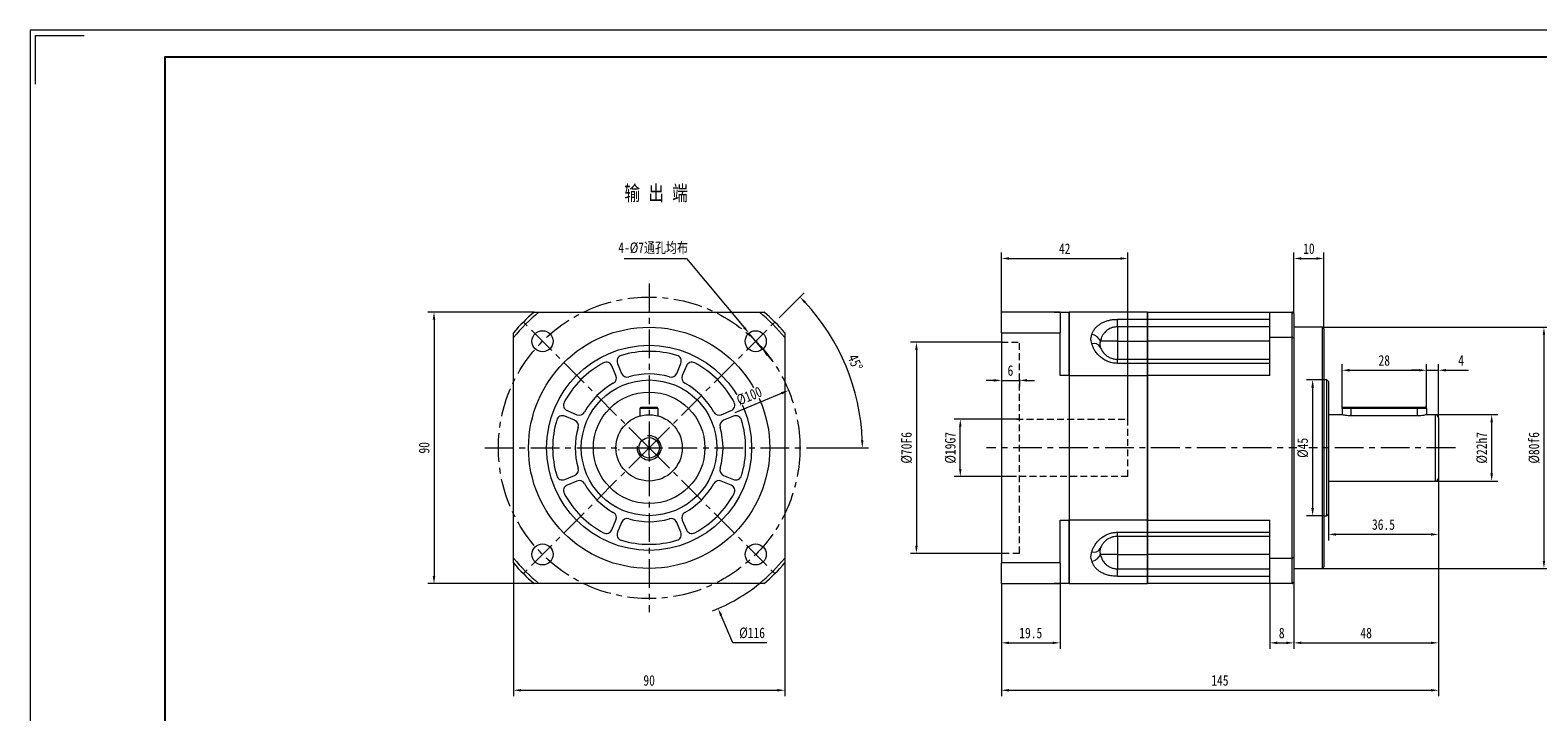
# Model space of a CAD drawing. Header units: millimetres. Extents: x -112 to 638, y -108 to 422.
# Tile 5 of 6: x -112 to 388, y 196 to 422. Entities that reach past the tile are written whole.
import ezdxf

# ---------------------------------------------------------------- set-up
doc = ezdxf.new("R2010")
doc.units = ezdxf.units.MM
doc.header["$LTSCALE"] = 1.5
doc.linetypes.add('CENTER', pattern=[10.16, 6.35, -1.27, 1.27, -1.27])
doc.linetypes.add('DASHED', pattern=[0.75, 0.5, -0.25])
doc.layers.get('0').update_dxf_attribs({"lineweight": 18})
for name, color, linetype, lineweight in [('1轮廓实线层', 7, 'Continuous', 18), ('2细线层', 4, 'Continuous', 18), ('3中心线层', 1, 'CENTER', 18), ('4虚线层', 6, 'DASHED', 18), ('7标注层', 4, 'Continuous', 18), ('图框_外框线', 7, 'Continuous', 18)]:
    doc.layers.add(name, color=color, linetype=linetype, lineweight=lineweight)
doc.styles.add('PC_TEXTSTYLE', font='txt', dxfattribs={"width": 0.8})
doc.styles.add('TH_GBDIM', font='txt', dxfattribs={"width": 0.8})
doc.dimstyles.new('TH_GBDIM', dxfattribs={"dimtxt": 3.5, "dimasz": 2.5, "dimexe": 2, "dimexo": 0, "dimgap": 1.5, "dimtad": 1, "dimdec": 1, "dimdsep": 46, "dimtxsty": 'TH_GBDIM', "dimcen": 2.5, "dimdle": 5, "dimclrd": 4, "dimclre": 4, "dimclrt": 3, "dimadec": 0, "dimazin": 2, "dimtfac": 0.714286, "dimtdec": 1, "dimtmove": 0, "dimatfit": 3, "dimfxl": 0, "dimtolj": 1, "dimarcsym": 0})

# ---------------------------------------------------------------- blocks, each defined once
blk = doc.blocks.new('*X4')
at = {"layer": '7标注层'}
for points in [[(372.13, 292.47), (372.96, 292.47), (372.55, 294.97)], [(372.13, 275.47), (372.96, 275.47), (372.55, 272.97)]]:
    blk.add_hatch(color=4, dxfattribs=at).paths.add_polyline_path(points, flags=0)
at = {"layer": '7标注层', "color": 4}
for p, q in [((353.92, 294.97), (374.55, 294.97)), ((372.55, 292.47), (372.55, 275.47)), ((353.92, 272.97), (374.55, 272.97))]:
    blk.add_line(p, q, dxfattribs=at)
at = {"layer": '7标注层', "color": 3, "insert": (369.3, 283.97), "char_height": 3.5, "width": 19.2889, "attachment_point": 5, "rotation": 90, "style": 'TH_GBDIM'}
blk.add_mtext('%%C22h7', dxfattribs=at)
blk = doc.blocks.new('*X5')
at = {"layer": '7标注层'}
for points in [[(389.48, 321.47), (390.31, 321.47), (389.89, 323.97)], [(389.48, 246.47), (390.31, 246.47), (389.89, 243.97)]]:
    blk.add_hatch(color=4, dxfattribs=at).paths.add_polyline_path(points, flags=0)
at = {"layer": '7标注层', "color": 4}
for p, q in [((316.42, 323.97), (391.89, 323.97)), ((389.89, 321.47), (389.89, 246.47)), ((316.42, 243.97), (391.89, 243.97))]:
    blk.add_line(p, q, dxfattribs=at)
at = {"layer": '7标注层', "color": 3, "insert": (386.64, 283.97), "char_height": 3.5, "width": 19.32, "attachment_point": 5, "rotation": 90, "style": 'TH_GBDIM'}
blk.add_mtext('%%C80f6', dxfattribs=at)
blk = doc.blocks.new('*X6')
at = {"layer": '7标注层'}
for points in [[(195.88, 290.97), (196.71, 290.97), (196.3, 293.47)], [(195.88, 276.97), (196.71, 276.97), (196.3, 274.47)]]:
    blk.add_hatch(color=4, dxfattribs=at).paths.add_polyline_path(points, flags=0)
at = {"layer": '7标注层', "color": 4}
for p, q in [((215.92, 293.47), (194.3, 293.47)), ((196.3, 276.97), (196.3, 290.97)), ((214.92, 274.47), (194.3, 274.47))]:
    blk.add_line(p, q, dxfattribs=at)
at = {"layer": '7标注层', "color": 3, "insert": (193.05, 283.97), "char_height": 3.5, "width": 19.2889, "attachment_point": 5, "rotation": 90, "style": 'TH_GBDIM'}
blk.add_mtext('%%C19G7', dxfattribs=at)
blk = doc.blocks.new('*X7')
at = {"layer": '7标注层'}
for points in [[(181.34, 316.47), (182.17, 316.47), (181.76, 318.97)], [(181.34, 251.47), (182.17, 251.47), (181.76, 248.97)]]:
    blk.add_hatch(color=4, dxfattribs=at).paths.add_polyline_path(points, flags=0)
at = {"layer": '7标注层', "color": 4}
for p, q in [((209.92, 318.97), (179.76, 318.97)), ((181.76, 316.47), (181.76, 251.47)), ((209.92, 248.97), (179.76, 248.97))]:
    blk.add_line(p, q, dxfattribs=at)
at = {"layer": '7标注层', "color": 3, "insert": (178.51, 283.97), "char_height": 3.5, "width": 19.32, "attachment_point": 5, "rotation": 90, "style": 'TH_GBDIM'}
blk.add_mtext('%%C70F6', dxfattribs=at)
blk = doc.blocks.new('*X8')
at = {"layer": '7标注层'}
for points in [[(207.42, 306.76), (207.42, 305.93), (209.92, 306.35)], [(218.42, 306.76), (218.42, 305.93), (215.92, 306.35)]]:
    blk.add_hatch(color=4, dxfattribs=at).paths.add_polyline_path(points, flags=0)
at = {"layer": '7标注层', "color": 4}
for p, q in [((207.42, 306.35), (204.92, 306.35)), ((209.92, 306.77), (209.92, 304.35)), ((209.92, 306.35), (215.92, 306.35)), ((215.92, 306.77), (215.92, 304.35)), ((218.42, 306.35), (220.92, 306.35))]:
    blk.add_line(p, q, dxfattribs=at)
at = {"layer": '7标注层', "color": 3, "insert": (212.92, 309.6), "char_height": 3.5, "width": 3.1733, "attachment_point": 5, "style": 'TH_GBDIM'}
blk.add_mtext('6', dxfattribs=at)
blk = doc.blocks.new('*X9')
at = {"layer": '7标注层'}
for points in [[(212.42, 347.19), (212.42, 346.36), (209.92, 346.77)], [(249.42, 347.19), (249.42, 346.36), (251.92, 346.77)]]:
    blk.add_hatch(color=4, dxfattribs=at).paths.add_polyline_path(points, flags=0)
at = {"layer": '7标注层', "color": 4}
for p, q in [((209.92, 328.97), (209.92, 348.77)), ((212.42, 346.77), (249.42, 346.77)), ((251.92, 293.47), (251.92, 348.77))]:
    blk.add_line(p, q, dxfattribs=at)
at = {"layer": '7标注层', "color": 3, "insert": (230.92, 350.02), "char_height": 3.5, "width": 7.1867, "attachment_point": 5, "style": 'TH_GBDIM'}
blk.add_mtext('42', dxfattribs=at)
blk = doc.blocks.new('*X10')
at = {"layer": '7标注层'}
for points in [[(212.42, 203.98), (212.42, 203.15), (209.92, 203.57)], [(352.42, 203.98), (352.42, 203.15), (354.92, 203.57)]]:
    blk.add_hatch(color=4, dxfattribs=at).paths.add_polyline_path(points, flags=0)
at = {"layer": '7标注层', "color": 4}
for p, q in [((354.92, 273.97), (354.92, 201.57)), ((209.92, 238.97), (209.92, 201.57)), ((212.42, 203.57), (352.42, 203.57))]:
    blk.add_line(p, q, dxfattribs=at)
at = {"layer": '7标注层', "color": 3, "insert": (282.42, 206.82), "char_height": 3.5, "width": 10.5467, "attachment_point": 5, "style": 'TH_GBDIM'}
blk.add_mtext('145', dxfattribs=at)
blk = doc.blocks.new('*X11')
at = {"layer": '7标注层'}
for points in [[(212.42, 219.7), (212.42, 218.87), (209.92, 219.29)], [(226.92, 219.7), (226.92, 218.87), (229.42, 219.29)]]:
    blk.add_hatch(color=4, dxfattribs=at).paths.add_polyline_path(points, flags=0)
at = {"layer": '7标注层', "color": 4}
for p, q in [((209.92, 238.97), (209.92, 217.29)), ((229.42, 238.97), (229.42, 217.29)), ((212.42, 219.29), (226.92, 219.29))]:
    blk.add_line(p, q, dxfattribs=at)
at = {"layer": '7标注层', "color": 3, "insert": (219.67, 222.54), "char_height": 3.5, "width": 14.5289, "attachment_point": 5, "style": 'TH_GBDIM'}
blk.add_mtext('19.5', dxfattribs=at)
blk = doc.blocks.new('*X12')
at = {"layer": '7标注层'}
for points in [[(301.42, 219.7), (301.42, 218.87), (298.92, 219.29)], [(304.42, 219.7), (304.42, 218.87), (306.92, 219.29)]]:
    blk.add_hatch(color=4, dxfattribs=at).paths.add_polyline_path(points, flags=0)
at = {"layer": '7标注层', "color": 4}
for p, q in [((298.92, 238.97), (298.92, 217.29)), ((306.92, 239.47), (306.92, 217.29)), ((301.42, 219.29), (304.42, 219.29))]:
    blk.add_line(p, q, dxfattribs=at)
at = {"layer": '7标注层', "color": 3, "insert": (302.92, 222.54), "char_height": 3.5, "width": 3.1733, "attachment_point": 5, "style": 'TH_GBDIM'}
blk.add_mtext('8', dxfattribs=at)
blk = doc.blocks.new('*X13')
at = {"layer": '7标注层'}
for points in [[(325.42, 310.12), (325.42, 309.28), (322.92, 309.7)], [(348.42, 310.12), (348.42, 309.28), (350.92, 309.7)]]:
    blk.add_hatch(color=4, dxfattribs=at).paths.add_polyline_path(points, flags=0)
at = {"layer": '7标注层', "color": 4}
for p, q in [((322.92, 297.07), (322.92, 311.7)), ((350.92, 297.07), (350.92, 311.7)), ((325.42, 309.7), (348.42, 309.7))]:
    blk.add_line(p, q, dxfattribs=at)
at = {"layer": '7标注层', "color": 3, "insert": (336.92, 312.95), "char_height": 3.5, "width": 7.0933, "attachment_point": 5, "style": 'TH_GBDIM'}
blk.add_mtext('28', dxfattribs=at)
blk = doc.blocks.new('*X14')
at = {"layer": '7标注层'}
for points in [[(348.42, 310.11), (348.42, 309.28), (350.92, 309.7)], [(357.42, 310.11), (357.42, 309.28), (354.92, 309.7)]]:
    blk.add_hatch(color=4, dxfattribs=at).paths.add_polyline_path(points, flags=0)
at = {"layer": '7标注层', "color": 4}
for p, q in [((350.92, 297.07), (350.92, 311.7)), ((354.92, 293.97), (354.92, 311.7)), ((348.42, 309.7), (345.92, 309.7)), ((350.92, 309.7), (354.92, 309.7)), ((357.42, 309.7), (364.92, 309.7))]:
    blk.add_line(p, q, dxfattribs=at)
at = {"layer": '7标注层', "color": 3, "insert": (362.42, 312.95), "char_height": 3.5, "width": 3.4222, "attachment_point": 5, "style": 'TH_GBDIM'}
blk.add_mtext('4', dxfattribs=at)
blk = doc.blocks.new('*X15')
at = {"layer": '7标注层'}
for points in [[(320.92, 255.67), (320.92, 254.84), (318.42, 255.26)], [(352.42, 255.67), (352.42, 254.84), (354.92, 255.26)]]:
    blk.add_hatch(color=4, dxfattribs=at).paths.add_polyline_path(points, flags=0)
at = {"layer": '7标注层', "color": 4}
for p, q in [((354.92, 273.97), (354.92, 253.26)), ((318.42, 261.97), (318.42, 253.26)), ((352.42, 255.26), (320.92, 255.26))]:
    blk.add_line(p, q, dxfattribs=at)
at = {"layer": '7标注层', "color": 3, "insert": (336.67, 258.51), "char_height": 3.5, "width": 14.9644, "attachment_point": 5, "style": 'TH_GBDIM'}
blk.add_mtext('36.5', dxfattribs=at)
blk = doc.blocks.new('*X16')
at = {"layer": '7标注层'}
for points in [[(309.42, 347.19), (309.42, 346.36), (306.92, 346.77)], [(314.42, 347.19), (314.42, 346.36), (316.92, 346.77)]]:
    blk.add_hatch(color=4, dxfattribs=at).paths.add_polyline_path(points, flags=0)
at = {"layer": '7标注层', "color": 4}
for p, q in [((306.92, 328.47), (306.92, 348.77)), ((309.42, 346.77), (314.42, 346.77)), ((316.92, 323.47), (316.92, 348.77))]:
    blk.add_line(p, q, dxfattribs=at)
at = {"layer": '7标注层', "color": 3, "insert": (311.92, 350.02), "char_height": 3.5, "width": 6.6578, "attachment_point": 5, "style": 'TH_GBDIM'}
blk.add_mtext('10', dxfattribs=at)
blk = doc.blocks.new('*X17')
at = {"layer": '7标注层'}
for points in [[(309.42, 219.7), (309.42, 218.87), (306.92, 219.29)], [(352.42, 219.7), (352.42, 218.87), (354.92, 219.29)]]:
    blk.add_hatch(color=4, dxfattribs=at).paths.add_polyline_path(points, flags=0)
at = {"layer": '7标注层', "color": 4}
for p, q in [((354.92, 267.62), (354.92, 217.29)), ((306.92, 239.47), (306.92, 217.29)), ((309.42, 219.29), (352.42, 219.29))]:
    blk.add_line(p, q, dxfattribs=at)
at = {"layer": '7标注层', "color": 3, "insert": (330.92, 222.54), "char_height": 3.5, "width": 7.2178, "attachment_point": 5, "style": 'TH_GBDIM'}
blk.add_mtext('48', dxfattribs=at)
blk = doc.blocks.new('*X25')
at = {"layer": '7标注层'}
blk.add_hatch(color=4, dxfattribs=at).paths.add_polyline_path([(117.34, 228.54), (116.58, 228.21), (115.97, 230.67)], flags=0)
at = {"layer": '7标注层', "color": 4}
for p, q in [((93.09, 281.47), (93.09, 286.47)), ((90.59, 283.97), (95.59, 283.97)), ((120.86, 219.29), (116.96, 228.38)), ((132.1, 219.29), (120.86, 219.29))]:
    blk.add_line(p, q, dxfattribs=at)
blk.add_arc((93.09, 283.97), 58, 291.262, 309.1167, dxfattribs=at)
at = {"layer": '7标注层', "color": 3, "insert": (127.23, 222.54), "char_height": 3.5, "width": 15.3378, "attachment_point": 5, "style": 'TH_GBDIM'}
blk.add_mtext('%%C116', dxfattribs=at)
blk = doc.blocks.new('*X26')
at = {"layer": '7标注层'}
for points in [[(50.59, 203.98), (50.59, 203.15), (48.09, 203.57)], [(135.59, 203.98), (135.59, 203.15), (138.09, 203.57)]]:
    blk.add_hatch(color=4, dxfattribs=at).paths.add_polyline_path(points, flags=0)
at = {"layer": '7标注层', "color": 4}
for p, q in [((48.09, 245.81), (48.09, 201.57)), ((138.09, 245.81), (138.09, 201.57)), ((50.59, 203.57), (135.59, 203.57))]:
    blk.add_line(p, q, dxfattribs=at)
at = {"layer": '7标注层', "color": 3, "insert": (93.09, 206.82), "char_height": 3.5, "width": 7.2178, "attachment_point": 5, "style": 'TH_GBDIM'}
blk.add_mtext('90', dxfattribs=at)
blk = doc.blocks.new('*X27')
at = {"layer": '7标注层'}
for points in [[(21.31, 326.47), (22.15, 326.47), (21.73, 328.97)], [(21.31, 241.47), (22.15, 241.47), (21.73, 238.97)]]:
    blk.add_hatch(color=4, dxfattribs=at).paths.add_polyline_path(points, flags=0)
at = {"layer": '7标注层', "color": 4}
for p, q in [((54.93, 328.97), (19.73, 328.97)), ((21.73, 326.47), (21.73, 241.47)), ((54.93, 238.97), (19.73, 238.97))]:
    blk.add_line(p, q, dxfattribs=at)
at = {"layer": '7标注层', "color": 3, "insert": (18.48, 283.97), "char_height": 3.5, "width": 7.2178, "attachment_point": 5, "rotation": 90, "style": 'TH_GBDIM'}
blk.add_mtext('90', dxfattribs=at)
blk = doc.blocks.new('*X28')
at = {"layer": '7标注层'}
for points in [[(124.91, 324.19), (124.27, 323.66), (126.2, 322.01)], [(132.62, 314.99), (131.98, 314.46), (130.69, 316.64)]]:
    blk.add_hatch(color=4, dxfattribs=at).paths.add_polyline_path(points, flags=0)
at = {"layer": '7标注层', "color": 4}
for p, q in [((84.86, 346.77), (105.44, 346.77)), ((105.44, 346.77), (124.59, 323.92)), ((130.69, 316.64), (126.2, 322.01)), ((132.3, 314.73), (133.9, 312.81))]:
    blk.add_line(p, q, dxfattribs=at)
at = {"layer": '7标注层', "color": 3, "insert": (94.4, 350.14), "char_height": 3.5, "width": 47.1022, "attachment_point": 5, "style": 'TH_GBDIM'}
blk.add_mtext('4-%%C7通孔均布', dxfattribs=at)
blk = doc.blocks.new('*X29')
for points in [[(144.54, 331.9), (145.14, 332.47), (143.1, 333.98)], [(164.19, 286.48), (163.36, 286.46), (163.82, 283.97)]]:
    blk.add_hatch(color=4).paths.add_polyline_path(points, flags=0)
at = {"color": 4}
for p, q in [((136.18, 327.06), (144.52, 335.4)), ((147.59, 283.97), (165.82, 283.97))]:
    blk.add_line(p, q, dxfattribs=at)
blk.add_arc((93.09, 283.97), 70.73, 2.0252, 42.9748, dxfattribs=at)
at = {"color": 3, "insert": (161.44, 312.28), "char_height": 3.5, "width": 10.8025, "attachment_point": 5, "rotation": 292.5, "style": 'TH_GBDIM'}
blk.add_mtext('45%%D', dxfattribs=at)
blk = doc.blocks.new('*X32')
at = {"layer": '7标注层'}
for points in [[(312.75, 303.97), (313.59, 303.97), (313.17, 306.47)], [(312.75, 263.97), (313.59, 263.97), (313.17, 261.47)]]:
    blk.add_hatch(color=4, dxfattribs=at).paths.add_polyline_path(points, flags=0)
at = {"layer": '7标注层', "color": 4}
for p, q in [((316.92, 306.47), (311.17, 306.47)), ((313.17, 303.97), (313.17, 263.97)), ((316.92, 261.47), (311.17, 261.47))]:
    blk.add_line(p, q, dxfattribs=at)
at = {"layer": '7标注层', "color": 3, "insert": (309.92, 283.97), "char_height": 3.5, "width": 11.2933, "attachment_point": 5, "rotation": 90, "style": 'TH_GBDIM'}
blk.add_mtext('%%C45', dxfattribs=at)
blk = doc.blocks.new('*X33')
at = {"layer": '7标注层'}
blk.add_hatch(color=4, dxfattribs=at).paths.add_polyline_path([(136.85, 302.45), (137.17, 301.68), (139.32, 303.01)], flags=0)
at = {"layer": '7标注层', "color": 4}
blk.add_line((121.65, 295.73), (137.01, 302.06), dxfattribs=at)
at = {"layer": '7标注层', "color": 3, "insert": (126.3, 301.16), "char_height": 3.5, "width": 16.8322, "attachment_point": 5, "rotation": 22.3892, "style": 'TH_GBDIM'}
blk.add_mtext('%%C100', dxfattribs=at)

msp = doc.modelspace()

# ---------------------------------------------------------------- linework, layer by layer
at = {"color": 7, "linetype": 'Continuous', "lineweight": 15}
for p, q in [((54.93215, 328.96924), (56.49737, 328.96924)), ((56.49737, 328.96924), (129.68207, 328.96924)), ((129.68207, 328.96924), (131.24729, 328.96924)), ((209.92172, 322.12681), (209.92172, 328.96924)), ((229.42172, 328.96924), (209.92172, 328.96924)), ((227.42172, 328.96924), (232.42172, 328.96924)), ((229.42172, 328.96924), (229.42172, 322.12681)), ((232.42172, 307.96924), (232.42172, 328.96924)), ((232.42172, 328.96924), (232.42172, 307.96924)), ((258.42172, 328.96924), (232.42172, 328.96924)), ((248.42172, 326.59385), (258.42172, 326.59385)), ((248.42172, 324.08652), (248.42172, 326.59385)), ((258.42172, 328.96924), (258.42172, 326.59385)), ((258.42172, 328.96924), (298.92172, 328.96924)), ((258.42172, 326.59385), (258.42172, 328.96924)), ((258.42172, 326.59385), (258.42172, 324.08652)), ((258.42172, 326.59385), (298.92172, 326.59385)), ((258.42172, 324.08652), (258.42172, 326.59385)), ((298.92172, 320.56159), (298.92172, 328.96924)), ((298.92172, 328.96924), (306.42172, 328.96924)), ((306.42172, 320.56159), (306.42172, 328.96924)), ((306.92172, 328.46924), (306.92172, 320.38352)), ((48.08972, 320.56159), (48.08972, 322.12681)), ((48.08972, 247.37689), (48.08972, 320.56159)), ((138.08972, 322.12681), (138.08972, 320.56159)), ((138.08972, 320.56159), (138.08972, 247.37689)), ((209.92172, 322.12681), (209.92172, 245.81167)), ((209.92172, 322.12681), (229.42172, 322.12681)), ((229.42172, 307.96924), (229.42172, 322.12681)), ((248.42172, 324.08652), (248.42172, 319.32458)), ((258.42172, 324.08652), (248.42172, 324.08652)), ((258.42172, 319.32458), (258.42172, 324.08652)), ((298.92172, 324.08652), (258.42172, 324.08652)), ((258.42172, 324.08652), (258.42172, 319.32458)), ((306.42172, 320.56159), (298.92172, 320.56159)), ((298.92172, 307.96924), (298.92172, 320.56159)), ((306.42172, 247.37689), (306.42172, 320.56159)), ((306.92172, 320.38352), (306.92172, 247.55496)), ((316.42173, 243.96924), (316.42173, 323.96924)), ((316.92172, 323.46924), (316.92172, 244.46924)), ((248.42172, 319.32458), (242.73947, 319.32458)), ((248.42172, 319.32458), (248.42172, 313.32458)), ((248.42172, 319.32458), (258.42172, 319.32458)), ((258.42172, 313.32458), (258.42172, 319.32458)), ((298.92172, 319.32458), (258.42172, 319.32458)), ((258.42172, 319.32458), (258.42172, 313.32458)), ((82.08992, 307.91197), (80.74288, 311.16401)), ((82.59064, 311.92938), (83.93768, 308.67734)), ((102.24176, 308.67734), (103.58879, 311.92938)), ((105.43655, 311.16401), (104.08951, 307.91197)), ((248.42172, 311.97179), (248.42172, 313.32458)), ((248.42172, 313.32458), (258.42172, 313.32458)), ((258.42172, 311.97179), (248.42172, 311.97179)), ((258.42172, 313.32458), (258.42172, 311.97179)), ((258.42172, 313.32458), (298.92172, 313.32458)), ((258.42172, 311.97179), (258.42172, 313.32458)), ((258.42172, 311.97179), (258.42172, 307.96924)), ((258.42172, 307.96924), (258.42172, 311.97179)), ((298.92172, 311.97179), (258.42172, 311.97179)), ((232.42172, 307.96924), (229.42172, 307.96924)), ((232.42172, 307.96924), (232.42172, 259.96924)), ((232.42172, 307.96924), (258.42172, 307.96924)), ((232.42172, 307.96924), (232.42172, 259.96924)), ((258.42172, 307.96924), (258.42172, 259.96924)), ((258.42172, 259.96924), (258.42172, 307.96924)), ((298.92172, 307.96924), (258.42172, 307.96924)), ((317.92172, 283.96924), (317.92172, 306.46924)), ((318.42173, 305.96924), (318.42173, 283.96924)), ((65.89495, 296.31608), (69.14699, 294.96904)), ((90.08972, 297.06924), (90.48972, 297.46924)), ((96.08972, 297.06924), (90.08972, 297.06924)), ((90.08972, 294.55225), (90.08972, 297.06924)), ((90.48972, 297.46924), (95.68972, 297.46924)), ((96.08972, 297.06924), (95.68972, 297.46924)), ((96.08972, 294.55225), (96.08972, 297.06924)), ((117.03245, 294.96904), (120.28449, 296.31608)), ((322.92172, 297.06924), (322.92172, 294.96924)), ((325.92172, 297.06924), (322.92172, 297.06924)), ((323.32172, 297.46924), (325.92172, 297.46924)), ((325.92172, 297.46924), (325.92172, 297.06924)), ((325.92172, 297.46924), (347.92172, 297.46924)), ((347.92172, 297.06924), (325.92172, 297.06924)), ((325.92172, 294.55225), (325.92172, 297.06924)), ((347.92172, 297.06924), (347.92172, 297.46924)), ((347.92172, 297.46924), (350.52172, 297.46924)), ((350.92172, 297.06924), (347.92172, 297.06924)), ((347.92172, 294.55225), (347.92172, 297.06924)), ((350.92172, 297.06924), (350.92172, 294.96924)), ((68.38162, 293.12128), (65.12958, 294.46832)), ((121.04986, 294.46832), (117.79782, 293.12128)), ((347.92172, 294.55225), (325.92172, 294.55225)), ((353.92173, 283.96924), (353.92173, 294.96924)), ((354.92172, 293.96924), (354.92172, 283.96924)), ((317.92172, 261.46924), (317.92172, 283.96924)), ((318.42173, 283.96924), (318.42173, 261.96924)), ((353.92173, 272.96924), (353.92173, 283.96924)), ((354.92172, 283.96924), (354.92172, 273.96924)), ((65.12958, 273.47016), (68.38162, 274.8172)), ((69.14699, 272.96944), (65.89495, 271.62241)), ((120.28449, 271.62241), (117.03245, 272.96944)), ((117.79782, 274.8172), (121.04986, 273.47016)), ((80.74288, 256.77447), (82.08992, 260.02651)), ((83.93768, 259.26114), (82.59064, 256.0091)), ((103.58879, 256.0091), (102.24176, 259.26114)), ((104.08951, 260.02651), (105.43655, 256.77447)), ((229.42172, 259.96924), (232.42172, 259.96924)), ((229.42172, 245.81167), (229.42172, 259.96924)), ((232.42172, 238.96924), (232.42172, 259.96924)), ((232.42172, 259.96924), (232.42172, 238.96924)), ((258.42172, 259.96924), (232.42172, 259.96924)), ((248.42172, 255.96669), (258.42172, 255.96669)), ((248.42172, 254.6139), (248.42172, 255.96669)), ((258.42172, 259.96924), (258.42172, 255.96669)), ((258.42172, 259.96924), (298.92172, 259.96924)), ((258.42172, 255.96669), (258.42172, 259.96924)), ((258.42172, 255.96669), (258.42172, 254.6139)), ((258.42172, 255.96669), (298.92172, 255.96669)), ((258.42172, 254.6139), (258.42172, 255.96669)), ((298.92172, 247.37689), (298.92172, 259.96924)), ((258.42172, 254.6139), (248.42172, 254.6139)), ((248.42172, 254.6139), (248.42172, 248.6139)), ((258.42172, 248.6139), (258.42172, 254.6139)), ((298.92172, 254.6139), (258.42172, 254.6139)), ((258.42172, 254.6139), (258.42172, 248.6139)), ((48.08972, 245.81167), (48.08972, 247.37689)), ((138.08972, 247.37689), (138.08972, 245.81167)), ((229.42172, 245.81167), (209.92172, 245.81167)), ((209.92172, 238.96924), (209.92172, 245.81167)), ((229.42172, 245.81167), (229.42172, 238.96924)), ((248.42172, 248.6139), (242.73947, 248.6139)), ((248.42172, 248.6139), (258.42172, 248.6139)), ((248.42172, 248.6139), (248.42172, 243.85196)), ((258.42172, 243.85196), (258.42172, 248.6139)), ((298.92172, 248.6139), (258.42172, 248.6139)), ((258.42172, 248.6139), (258.42172, 243.85196)), ((298.92172, 238.96924), (298.92172, 247.37689)), ((298.92172, 247.37689), (306.42172, 247.37689)), ((306.42172, 238.96924), (306.42172, 247.37689)), ((306.92172, 247.55496), (306.92172, 239.46924)), ((248.42172, 241.34463), (248.42172, 243.85196)), ((248.42172, 243.85196), (258.42172, 243.85196)), ((258.42172, 241.34463), (248.42172, 241.34463)), ((258.42172, 243.85196), (258.42172, 241.34463)), ((258.42172, 243.85196), (298.92172, 243.85196)), ((258.42172, 241.34463), (258.42172, 243.85196)), ((258.42172, 241.34463), (258.42172, 238.96924)), ((298.92172, 241.34463), (258.42172, 241.34463)), ((258.42172, 238.96924), (258.42172, 241.34463)), ((56.49737, 238.96924), (54.93215, 238.96924)), ((129.68207, 238.96924), (56.49737, 238.96924)), ((131.24729, 238.96924), (129.68207, 238.96924)), ((209.92172, 238.96924), (229.42172, 238.96924)), ((232.42172, 238.96924), (227.42172, 238.96924)), ((232.42172, 238.96924), (258.42172, 238.96924)), ((298.92172, 238.96924), (258.42172, 238.96924)), ((306.42172, 238.96924), (298.92172, 238.96924))]:
    msp.add_line(p, q, dxfattribs=at)
for centre, radius in [((93.08972, 283.96924), 40), ((57.73438, 319.32458), 3.5), ((128.44506, 319.32458), 3.5), ((93.08972, 283.96924), 34), ((93.08972, 283.96924), 22.5), ((93.08972, 283.96924), 18.5), ((93.08972, 283.96924), 18.5), ((93.08972, 283.96924), 11), ((57.73438, 248.6139), 3.5), ((128.44506, 248.6139), 3.5)]:
    msp.add_circle(centre, radius, dxfattribs=at)
for centre, radius, start, end in [((93.08972, 283.96924), 59, 130.2961433, 139.7038567), ((93.08972, 283.96924), 58, 129.1167438, 140.8832562), ((93.08972, 283.96924), 58, 39.1167438, 50.8832562), ((93.08972, 283.96924), 59, 40.2961433, 49.7038567), ((239.47259, 318.05553), 3.50471, 21.2290472, 83.0224834), ((93.08972, 283.96924), 32, 73.2391705, 106.7608295), ((240.67182, 316.2058), 2.38671, 29.9662436, 108.909745), ((93.08972, 283.96924), 32, 118.2391705, 151.7608295), ((78.89512, 310.39865), 2, 22.5, 118.2391705), ((84.4384, 312.69475), 2, 106.7608295, 202.5), ((101.74104, 312.69475), 2, 337.5, 73.2391705), ((107.28431, 310.39865), 2, 61.7608295, 157.5), ((93.08972, 283.96924), 32, 28.2391705, 61.7608295), ((93.08972, 283.96924), 24.5, 119.0002499, 150.9997501), ((80.24216, 307.14661), 2, 299.0002499, 22.5), ((85.78544, 309.44271), 2, 202.5, 285.9997501), ((93.08972, 283.96924), 24.5, 74.0002499, 105.9997501), ((100.394, 309.44271), 2, 254.0002499, 337.5), ((105.93727, 307.14661), 2, 157.5, 240.9997501), ((93.08972, 283.96924), 24.5, 29.0002499, 60.9997501), ((66.66031, 298.16384), 2, 151.7608295, 247.5), ((69.91235, 296.8168), 2, 247.5, 330.9997501), ((116.26708, 296.8168), 2, 209.0002499, 292.5), ((119.51912, 298.16384), 2, 292.5, 28.2391705), ((93.08972, 283.96924), 32, 163.2391705, 196.7608295), ((64.36421, 292.62056), 2, 67.5, 163.2391705), ((67.61625, 291.27352), 2, 344.0002499, 67.5), ((93.08972, 283.96924), 24.5, 164.0002499, 195.9997501), ((118.56318, 291.27352), 2, 112.5, 195.9997501), ((93.08972, 283.96924), 24.5, 344.0002499, 15.9997501), ((121.81522, 292.62056), 2, 16.7608295, 112.5), ((93.08972, 283.96924), 32, 343.2391705, 16.7608295), ((353.92172, 293.96924), 1, 0, 90), ((67.61625, 276.66496), 2, 292.5, 15.9997501), ((118.56318, 276.66496), 2, 164.0002499, 247.5), ((64.36421, 275.31792), 2, 196.7608295, 292.5), ((66.66031, 269.77465), 2, 112.5, 208.2391705), ((69.91235, 271.12169), 2, 29.0002499, 112.5), ((93.08972, 283.96924), 24.5, 209.0002499, 240.9997501), ((93.08972, 283.96924), 24.5, 299.0002499, 330.9997501), ((116.26708, 271.12169), 2, 67.5, 150.9997501), ((119.51912, 269.77465), 2, 331.7608295, 67.5), ((121.81522, 275.31792), 2, 247.5, 343.2391705), ((353.92172, 273.96924), 1, 270, 0), ((93.08972, 283.96924), 32, 208.2391705, 241.7608295), ((93.08972, 283.96924), 32, 298.2391705, 331.7608295), ((80.24216, 260.79188), 2, 337.5, 60.9997501), ((85.78544, 258.49577), 2, 74.0002499, 157.5), ((93.08972, 283.96924), 24.5, 254.0002499, 285.9997501), ((100.394, 258.49577), 2, 22.5, 105.9997501), ((105.93727, 260.79188), 2, 119.0002499, 202.5), ((78.89512, 257.53984), 2, 241.7608295, 337.5), ((84.4384, 255.24374), 2, 157.5, 253.2391705), ((101.74104, 255.24374), 2, 286.7608295, 22.5), ((107.28431, 257.53984), 2, 202.5, 298.2391705), ((93.08972, 283.96924), 32, 253.2391705, 286.7608295), ((240.67182, 251.73268), 2.38671, 251.090255, 330.0337564), ((93.08972, 283.96924), 58, 219.1167438, 230.8832562), ((93.08972, 283.96924), 59, 220.2961433, 229.7038567), ((93.08972, 283.96924), 58, 309.1167438, 320.8832562), ((93.08972, 283.96924), 59, 310.2961433, 319.7038567), ((239.47259, 249.88295), 3.50471, 276.9775425, 338.7709269)]:
    msp.add_arc(centre, radius, start, end, dxfattribs=at)
for points, knots in [([(239.89834, 321.53429), (240.01363, 321.83032), (240.26754, 322.48226), (240.84906, 323.41179), (241.61081, 324.26951), (242.51485, 324.98821), (243.50674, 325.56286), (244.61967, 326.01716), (245.81859, 326.34551), (247.10021, 326.55356), (247.98127, 326.58042), (248.42172, 326.59385)], [0, 0, 0, 0, 1.132808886, 2.494736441, 3.855634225, 5.029845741, 6.203167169, 7.308723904, 8.413505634, 9.507102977, 10.600346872, 10.600346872, 10.600346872, 10.600346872]), ([(239.89834, 318.46369), (239.81162, 318.80026), (239.6342, 319.48887), (239.62575, 320.53037), (239.80671, 321.19682), (239.89834, 321.53429)], [0, 0, 0, 0, 1.001084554, 2.048187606, 3.122325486, 3.122325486, 3.122325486, 3.122325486]), ([(248.42172, 324.08652), (248.15844, 324.0764), (247.63176, 324.05615), (247.06051, 323.93855), (246.4736, 323.7721), (245.87761, 323.53875), (245.13278, 323.10795), (244.47434, 322.56636), (243.87029, 321.88443), (243.36575, 321.0782), (242.98167, 320.20376), (242.81597, 319.60227), (242.73947, 319.32458)], [0, 0, 0, 0, 0.692497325, 1.385269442, 1.55267281, 2.357582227, 3.163465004, 4.054786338, 4.947128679, 6.03032983, 7.114591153, 8.044416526, 8.044416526, 8.044416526, 8.044416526]), ([(248.42172, 311.97179), (247.82615, 312.00786), (246.71882, 312.07493), (245.19629, 312.56743), (243.87775, 313.23131), (242.72803, 314.08319), (241.74351, 315.07108), (240.94573, 316.15723), (240.31454, 317.30277), (240.03694, 318.07709), (239.89834, 318.46369)], [0, 0, 0, 0, 1.595560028, 2.966613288, 4.339024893, 5.729240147, 7.120884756, 8.562809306, 10.012230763, 11.45741805, 11.45741805, 11.45741805, 11.45741805]), ([(242.73947, 319.32458), (242.67969, 319.11887), (242.55841, 318.70149), (242.56179, 318.04672), (242.68166, 317.609), (242.73947, 317.39793)], [0, 0, 0, 0, 0.657206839, 1.333482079, 1.963316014, 1.963316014, 1.963316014, 1.963316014]), ([(242.73947, 317.39793), (242.88102, 317.04146), (243.16372, 316.3295), (243.84038, 315.39612), (244.61356, 314.65854), (245.31858, 314.16581), (246.04836, 313.79768), (246.67219, 313.57481), (247.45709, 313.37808), (248.02365, 313.34666), (248.42172, 313.32458)], [0, 0, 0, 0, 1.493663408, 2.983235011, 3.886174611, 4.787685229, 5.434559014, 6.080920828, 6.490972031, 7.45976667, 7.45976667, 7.45976667, 7.45976667]), ([(325.92172, 294.55225), (325.59152, 294.56154), (324.9314, 294.58011), (324.04685, 294.70883), (323.3626, 294.85242), (322.97908, 294.9535), (322.93836, 294.96467), (322.92172, 294.96924)], [0, 0, 0, 0, 0.635487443, 1.270392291, 1.920337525, 2.580987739, 3.037627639, 3.037627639, 3.037627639, 3.037627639]), ([(350.92172, 294.96924), (350.88978, 294.96033), (350.82594, 294.94251), (350.3295, 294.81686), (349.58981, 294.67276), (348.73689, 294.56863), (348.15807, 294.55699), (347.92172, 294.55225)], [0, 0, 0, 0, 0.636008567, 1.271488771, 1.920823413, 2.581669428, 3.037749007, 3.037749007, 3.037749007, 3.037749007]), ([(239.89834, 249.47479), (240.01363, 249.80216), (240.26755, 250.52312), (240.84906, 251.62844), (241.61081, 252.70479), (242.51485, 253.65754), (243.50674, 254.45246), (244.61967, 255.10532), (245.8186, 255.59099), (247.10021, 255.90488), (247.98127, 255.94609), (248.42172, 255.96669)], [0, 0, 0, 0, 1.224587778, 2.69686469, 4.168024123, 5.4373712, 6.705758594, 7.900889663, 9.095181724, 10.277385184, 11.459205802, 11.459205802, 11.459205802, 11.459205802]), ([(242.73947, 250.54055), (242.67969, 250.32024), (242.55841, 249.87323), (242.56179, 249.21931), (242.68166, 248.81086), (242.73947, 248.6139)], [0, 0, 0, 0, 0.657212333, 1.333491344, 1.963332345, 1.963332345, 1.963332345, 1.963332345]), ([(248.42172, 254.6139), (248.1627, 254.6042), (247.6359, 254.58446), (247.06454, 254.46554), (246.47806, 254.29981), (245.88097, 254.07127), (245.13918, 253.65983), (244.47617, 253.15908), (243.87386, 252.5587), (243.36692, 251.88263), (242.9824, 251.19052), (242.81597, 250.74524), (242.73947, 250.54055)], [0, 0, 0, 0, 0.631818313, 1.284996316, 1.440268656, 2.175180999, 2.934436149, 3.752180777, 4.58888027, 5.585572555, 6.599278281, 7.461722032, 7.461722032, 7.461722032, 7.461722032]), ([(239.89834, 246.40419), (239.81162, 246.71827), (239.6342, 247.36085), (239.62575, 248.4001), (239.80671, 249.11353), (239.89834, 249.47479)], [0, 0, 0, 0, 1.00109736, 2.048210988, 3.12236542, 3.12236542, 3.12236542, 3.12236542]), ([(248.42172, 241.34463), (247.82615, 241.36821), (246.71882, 241.41205), (245.19629, 241.74002), (243.87775, 242.19574), (242.72803, 242.80439), (241.74351, 243.54277), (240.94573, 244.40321), (240.31454, 245.35855), (240.03694, 246.05599), (239.89834, 246.40419)], [0, 0, 0, 0, 1.47601366, 2.744342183, 4.01392668, 5.299980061, 6.587356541, 7.921246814, 9.262070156, 10.598978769, 10.598978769, 10.598978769, 10.598978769]), ([(242.73947, 248.6139), (242.88102, 248.13634), (243.16372, 247.18252), (243.84038, 246.06462), (244.61356, 245.2358), (245.31858, 244.70732), (246.04836, 244.32616), (246.67219, 244.10063), (247.45709, 243.90444), (248.02365, 243.87362), (248.42172, 243.85196)], [0, 0, 0, 0, 1.61030786, 3.216201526, 4.189651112, 5.161563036, 5.85895222, 6.555788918, 6.99786167, 8.042310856, 8.042310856, 8.042310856, 8.042310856])]:
    msp.add_open_spline(points, degree=3, knots=knots, dxfattribs=at)
for points in [[(306.92172, 328.46924), (306.42172, 328.96924)], [(306.92172, 320.38352), (306.42172, 320.56159)], [(316.42173, 323.96924), (306.92172, 323.96924)], [(316.92172, 323.46924), (316.42173, 323.96924)], [(317.92172, 306.46924), (316.92172, 306.46924)], [(318.42173, 305.96924), (317.92172, 306.46924)], [(323.32172, 297.46924), (322.92172, 297.06924)], [(350.92172, 297.06924), (350.52172, 297.46924)], [(322.92172, 294.96924), (318.42173, 294.96924)], [(353.92173, 294.96924), (350.92172, 294.96924)], [(82.98101, 283.43333), (83.19897, 283.26065)], [(318.42173, 272.96924), (353.92173, 272.96924)], [(316.92172, 261.46924), (317.92172, 261.46924)], [(317.92172, 261.46924), (318.42173, 261.96924)], [(306.92172, 247.55496), (306.42172, 247.37689)], [(306.92172, 243.96924), (316.42173, 243.96924)], [(316.42173, 243.96924), (316.92172, 244.46924)], [(306.42172, 238.96924), (306.92172, 239.46924)]]:
    msp.add_open_spline(points, degree=1, dxfattribs=at)
at = {"layer": '1轮廓实线层'}
msp.add_circle((93.08972, 283.96924), 3.4, dxfattribs=at)
at = {"layer": '2细线层'}
msp.add_arc((93.08972, 283.96924), 4, 172.5, 97.5, dxfattribs=at)
at = {"layer": '3中心线层'}
for p, q in [((93.08972, 338.46924), (93.08972, 229.46924)), ((93.08972, 283.96924), (49.99517, 327.06379)), ((93.08972, 283.96924), (136.18427, 327.06379)), ((38.58972, 283.96924), (147.58972, 283.96924)), ((93.08972, 283.96924), (49.99517, 240.87469)), ((93.08972, 283.96924), (136.18427, 240.87469))]:
    msp.add_line(p, q, dxfattribs=at)
msp.add_circle((93.08972, 283.96924), 50, dxfattribs=at)
at = {"layer": '4虚线层', "lineweight": 15, "ltscale": 3}
for p, q in [((209.92172, 318.96924), (215.92172, 318.96924)), ((215.92172, 248.96924), (215.92172, 318.96924)), ((214.92172, 293.46924), (251.92172, 293.46924)), ((251.92172, 274.46924), (251.92172, 293.46924)), ((251.92172, 274.46924), (214.92172, 274.46924)), ((215.92172, 248.96924), (209.92172, 248.96924))]:
    msp.add_line(p, q, dxfattribs=at)
at = {"layer": '图框_外框线', "color": 3}
msp.add_lwpolyline([(-110.43824, 404.63051), (-110.43824, 420.70795), (-94.36079, 420.70795)], dxfattribs=at)

# ---------------------------------------------------------------- texts
at = {"color": 3, "insert": (84.88605, 370.96776), "char_height": 5, "width": 24.0756415, "attachment_point": 1, "style": 'PC_TEXTSTYLE'}
msp.add_mtext('输 出 端', dxfattribs=at)

# ---------------------------------------------------------------- dimensions: what is measured, and where the dimension line sits
dim = msp.add_angular_dim_2l(base=(158.43662, 311.03681), line1=((38.58972, 283.96924), (147.58972, 283.96924)), line2=((93.08972, 283.96924), (136.18427, 327.06379)), dimstyle='TH_GBDIM', override={"dimtad": 1, "dimtih": 0, "dimtoh": 0, "dimsah": 1, "dimtdec": 0, "dimtzin": 8})
dim.commit()
dim.dimension.update_dxf_attribs({"geometry": '*X29', "text_midpoint": (161.43923, 312.28054)})
at = {"layer": '7标注层'}
dim = msp.add_diameter_dim_2p(p1=(130.69298, 316.64189), p2=(126.19713, 322.00727), text='4-<>通孔均布', dimstyle='TH_GBDIM', override={"dimtoh": 1, "dimdec": 4, "dimpost": '%%C<>', "dimsah": 1, "dimtzin": 0}, dxfattribs=at)
dim.commit()
dim.dimension.update_dxf_attribs({"geometry": '*X28', "text_midpoint": (105.44367, 346.77462), "dimtype": 163})
for base, p1, p2, picture, middle in [((251.92172, 346.77462), (209.92172, 328.96924), (251.92172, 293.46924), '*X9', (230.92172, 350.02462)), ((316.92172, 346.77462), (306.92172, 328.46924), (316.92172, 323.46924), '*X16', (311.92172, 350.02462)), ((354.92172, 309.69608), (350.92172, 297.06924), (354.92172, 293.96924), '*X14', (362.42172, 312.94608)), ((215.92172, 306.34745), (209.92172, 306.77151), (215.92172, 306.77151), '*X8', (212.92172, 309.59745)), ((318.42173, 255.25695), (354.92172, 273.96924), (318.42173, 261.96924), '*X15', (336.67172, 258.50695)), ((354.92172, 219.28531), (306.92172, 239.46924), (354.92172, 267.61582), '*X17', (330.92172, 222.53531)), ((138.08972, 203.56706), (48.08972, 245.81167), (138.08972, 245.81167), '*X26', (93.08972, 206.81706)), ((229.42172, 219.28531), (209.92172, 238.96924), (229.42172, 238.96924), '*X11', (219.67172, 222.53531)), ((306.92172, 219.28531), (298.92172, 238.96924), (306.92172, 239.46924), '*X12', (302.92172, 222.53531))]:
    dim = msp.add_linear_dim(base=base, p1=p1, p2=p2, dimstyle='TH_GBDIM', override={"dimdec": 4, "dimsah": 1, "dimtzin": 0}, dxfattribs=at)
    dim.commit()
    dim.dimension.update_dxf_attribs({"geometry": picture, "text_midpoint": middle})
dim = msp.add_diameter_dim_2p(p1=(70.20598, 337.26403), p2=(115.97346, 230.67445), dimstyle='TH_GBDIM', override={"dimtih": 1, "dimtoh": 1, "dimdec": 4, "dimpost": '%%C<>', "dimsah": 1, "dimtofl": 0, "dimtzin": 0}, dxfattribs=at)
dim.commit()
dim.dimension.update_dxf_attribs({"geometry": '*X25', "text_midpoint": (120.86373, 219.28531), "dimtype": 163})
dim = msp.add_linear_dim(base=(21.72916, 238.96924), p1=(54.93215, 328.96924), p2=(54.93215, 238.96924), angle=90, dimstyle='TH_GBDIM', override={"dimdec": 4, "dimsah": 1, "dimtzin": 0}, dxfattribs=at)
dim.commit()
dim.dimension.update_dxf_attribs({"geometry": '*X27', "text_midpoint": (18.47916, 283.96924)})
for base, p1, p2, text, picture, middle in [((389.89318, 243.96924), (316.42173, 323.96924), (316.42173, 243.96924), '%%C<>f6', '*X5', (389.89318, 283.96924)), ((181.75658, 248.96924), (209.92172, 318.96924), (209.92172, 248.96924), '%%C<>F6', '*X7', (181.75658, 283.96924)), ((196.298, 293.46924), (214.92172, 274.46924), (215.92172, 293.46924), '%%C<>G7', '*X6', (196.298, 283.96924)), ((372.54588, 272.96924), (353.92172, 294.96924), (353.92173, 272.96924), '%%C<>h7', '*X4', (372.54588, 283.96924))]:
    dim = msp.add_linear_dim(base=base, p1=p1, p2=p2, angle=90, text=text, dimstyle='TH_GBDIM', override={"dimdec": 4, "dimsah": 1, "dimtzin": 0}, dxfattribs=at)
    dim.commit()
    dim.dimension.update_dxf_attribs({"geometry": picture, "text_midpoint": middle, "dimtype": 160})
dim = msp.add_linear_dim(base=(350.92172, 309.70019), p1=(322.92172, 297.06924), p2=(350.92172, 297.06924), dimstyle='TH_GBDIM', override={"dimdec": 4, "dimsah": 1, "dimtzin": 0}, dxfattribs=at)
dim.commit()
dim.dimension.update_dxf_attribs({"geometry": '*X13', "text_midpoint": (336.92172, 309.70019), "dimtype": 160})

# ---------------------------------------------------------------- wipeouts: each hides what was drawn before it
msp.add_wipeout([(283.85547, 272.36331), (278.00547, 272.36331), (278.00547, 284.16331), (283.85547, 284.16331)]).dxf.layer = '1轮廓实线层'

# ---------------------------------------------------------------- next in the draw order: linework, layer by layer
at = {"layer": '3中心线层'}
msp.add_line((360.50646, 283.96924), (204.95689, 283.96924), dxfattribs=at)

# ---------------------------------------------------------------- next in the draw order: dimensions: what is measured, and where the dimension line sits
at = {"layer": '7标注层'}
dim = msp.add_linear_dim(base=(354.92172, 203.56706), p1=(209.92172, 238.96924), p2=(354.92172, 273.96924), dimstyle='TH_GBDIM', override={"dimdec": 4, "dimsah": 1, "dimtzin": 0}, dxfattribs=at)
dim.commit()
dim.dimension.update_dxf_attribs({"geometry": '*X10', "text_midpoint": (282.42172, 206.81706)})

# ---------------------------------------------------------------- next in the draw order: wipeouts: each hides what was drawn before it
msp.add_wipeout([(122.3546, 297.43089), (120.8691, 301.0369), (130.23857, 304.89665), (131.72406, 301.29064)]).dxf.layer = '1轮廓实线层'

# ---------------------------------------------------------------- next in the draw order: dimensions: what is measured, and where the dimension line sits
dim = msp.add_diameter_dim_2p(p1=(46.85883, 264.92444), p2=(139.32061, 303.01405), dimstyle='TH_GBDIM', override={"dimdec": 4, "dimpost": '%%C<>', "dimsah": 1, "dimtzin": 0}, dxfattribs=at)
dim.commit()
dim.dimension.update_dxf_attribs({"geometry": '*X33', "text_midpoint": (127.53449, 298.15876), "dimtype": 163})

# ---------------------------------------------------------------- next in the draw order: wipeouts: each hides what was drawn before it
msp.add_wipeout([(311.87112, 280.03591), (307.97112, 280.03591), (307.97112, 287.90257), (311.87112, 287.90257)]).dxf.layer = '1轮廓实线层'

# ---------------------------------------------------------------- next in the draw order: linework, layer by layer
at = {"layer": '图框_外框线', "color": 3}
msp.add_lwpolyline([(-112.22462, -108.06134), (638.05614, -108.06134), (638.05614, 422.49433), (-112.22462, 422.49433)], close=True, dxfattribs=at)
at = {"layer": '图框_外框线', "color": 3, "lineweight": 25}
msp.add_lwpolyline([(-67.56505, -99.12943), (629.12422, -99.12943), (629.12422, 413.56242), (-67.56505, 413.56242)], close=True, dxfattribs=at)

# ---------------------------------------------------------------- next in the draw order: dimensions: what is measured, and where the dimension line sits
at = {"layer": '7标注层'}
dim = msp.add_linear_dim(base=(313.17112, 261.46924), p1=(316.92172, 306.46924), p2=(316.92172, 261.46924), angle=90, text='%%C<>', dimstyle='TH_GBDIM', override={"dimdec": 4, "dimsah": 1, "dimtzin": 0}, dxfattribs=at)
dim.commit()
dim.dimension.update_dxf_attribs({"geometry": '*X32', "text_midpoint": (309.92112, 283.96924)})

doc.saveas('drawing.dxf')
